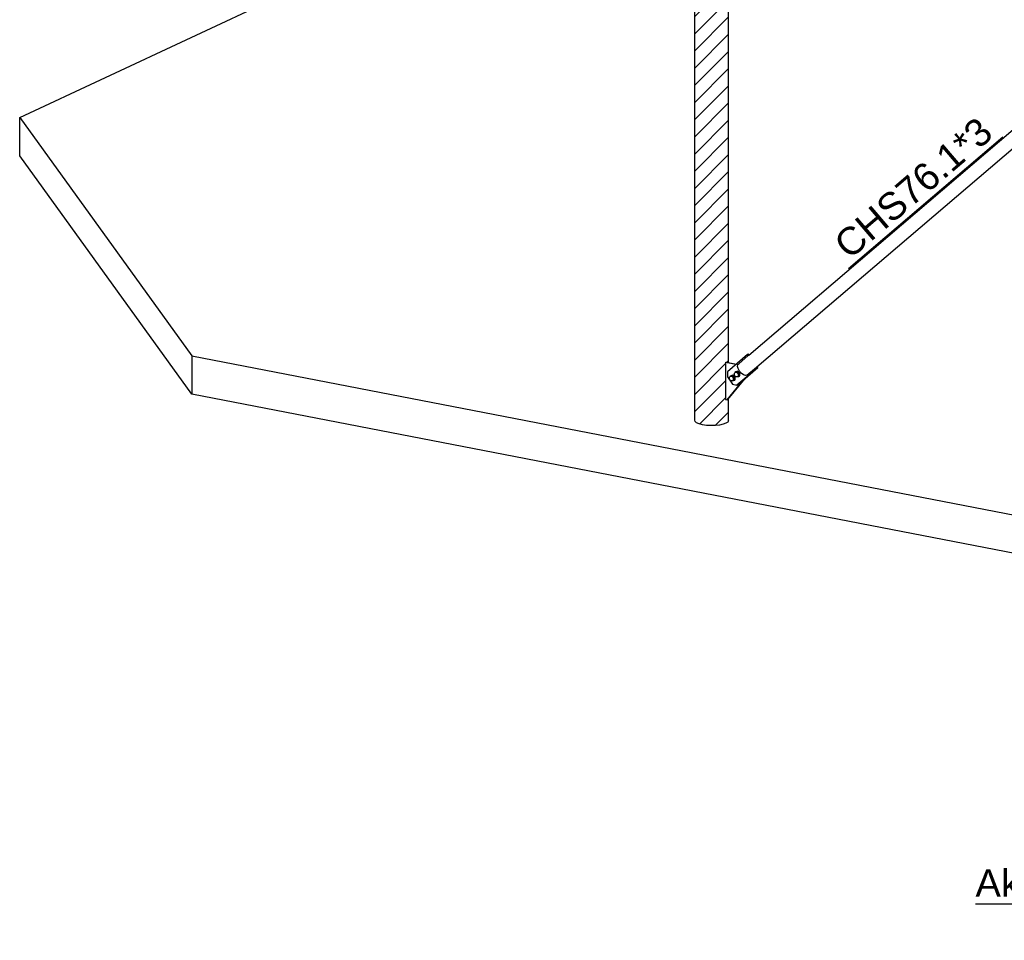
# Model space of a CAD drawing. Header units: millimetres. Extents: x 0 to 142951, y 0 to 27942.
# Tile 6 of 70: x 30978 to 36126, y 222 to 5036. Entities that reach past the tile are written whole.
import ezdxf

# ---------------------------------------------------------------- set-up
doc = ezdxf.new("R2010")
doc.units = ezdxf.units.MM
doc.styles.add('Arial', font='ARIAL.TTF', dxfattribs={"height": 0.2})

# ---------------------------------------------------------------- blocks, each defined once
blk = doc.blocks.new('Unknown-12 - 51816')
at = {"color": 5}
blk.add_line((35975.1, 412.5), (39978, 412.5), dxfattribs=at)
at = {"color": 5, "style": 'Arial'}
for s, height, p in [('Aksonometria - widok poniżej płyty lądowiska', 143.262, (35975.1, 450)), ('1:50', 143.26, (37781.8, 225))]:
    blk.add_text(s, height=height, dxfattribs=at).set_placement(p)
blk = doc.blocks.new('Part-65704 - 51816')
at = {"color": 7}
for p, q in [((34783.7, 5390.8), (34785.6, 5407.9)), ((34785.6, 5407.9), (34790.8, 5424.1)), ((34790.8, 5424.1), (34798.6, 5436.9)), ((34798.6, 5436.9), (34805.3, 5442.5)), ((34805.3, 5442.5), (34890.3, 5426)), ((34890.3, 5426), (34892.7, 5428)), ((34892.7, 5428), (34895.2, 5428.3)), ((34894.1, 5430.6), (36706.8, 5080)), ((34894.1, 5428.5), (34895.2, 5428.3)), ((34785.6, 5375.5), (34783.7, 5390.8)), ((34790.8, 5364.1), (34785.6, 5375.5)), ((34798.6, 5358.6), (34790.8, 5364.1)), ((38914.4, 4562.5), (34798.6, 5358.6)), ((37024.6, 5018.5), (38837.3, 4667.9)), ((38836.2, 4662.8), (38837.3, 4663.7)), ((38836.2, 4662.8), (38921.2, 4646.4)), ((38914.4, 4640.8), (38906.6, 4628)), ((38907.7, 4626.5), (38915, 4638.5)), ((38921.2, 4646.4), (38914.4, 4640.8)), ((38915, 4638.5), (38921.2, 4643.5)), ((38921.2, 4643.5), (38921.2, 4646.4)), ((38901.4, 4611.8), (38899.6, 4594.7)), ((38899.6, 4594.7), (38901.4, 4579.4)), ((38901.2, 4595.5), (38902.9, 4611.4)), ((38902.9, 4581.2), (38901.2, 4595.5)), ((38906.6, 4628), (38901.4, 4611.8)), ((38902.9, 4611.4), (38907.7, 4626.5)), ((38901.4, 4579.4), (38906.6, 4568.1)), ((38907.7, 4570.6), (38902.9, 4581.2)), ((38906.6, 4568.1), (38914.4, 4562.5)), ((38915, 4565.5), (38907.7, 4570.6)), ((38911.3, 4568.1), (38921.2, 4566.2)), ((38914.4, 4562.5), (38921.2, 4563.3)), ((38921.2, 4566.2), (38915, 4565.5)), ((38921.2, 4563.3), (38921.2, 4566.2))]:
    blk.add_line(p, q, dxfattribs=at)
blk = doc.blocks.new('Part-65726 - 51816')
at = {"color": 7}
for p, q in [((36645.7, 4867), (36695.8, 4909.7)), ((36691.7, 4905.8), (36689.7, 4896)), ((36689.7, 4896), (36692.3, 4883.9)), ((36695.8, 4909.7), (36691.7, 4905.8)), ((36692.1, 4894.8), (36693.9, 4903.8)), ((36694.5, 4883.6), (36692.1, 4894.8)), ((36693.9, 4903.8), (36697.5, 4907.3)), ((36697.5, 4907.3), (36695.8, 4909.7)), ((34789.7, 3282), (36646.7, 4868.1)), ((36645.7, 4867), (36646.8, 4868)), ((36688, 4806.9), (36738.1, 4849.6)), ((36692.3, 4883.9), (36699, 4871.3)), ((36700.7, 4872.1), (36694.5, 4883.6)), ((36699, 4871.3), (36708.9, 4860.2)), ((36709.8, 4861.9), (36700.7, 4872.1)), ((36708.9, 4860.2), (36720.4, 4852.3)), ((36720.4, 4854.6), (36709.8, 4861.9)), ((36730.9, 4851.3), (36720.4, 4854.6)), ((36720.4, 4852.3), (36731.8, 4848.8)), ((36736.4, 4852.1), (36730.9, 4851.3)), ((36731.8, 4848.8), (36738.1, 4849.6)), ((36738.1, 4849.6), (36736.4, 4852.1)), ((34833.1, 3220.3), (36690.1, 4806.3)), ((36688, 4806.9), (36689.6, 4807.1)), ((34737.5, 3237.2), (34787.6, 3279.9)), ((34787.6, 3279.9), (34789.7, 3282)), ((34731.5, 3223.4), (34733.4, 3233.2)), ((34734.1, 3211.3), (34731.5, 3223.4)), ((34733.4, 3233.2), (34737.5, 3237.2)), ((34740.8, 3198.8), (34734.1, 3211.3)), ((34750.7, 3187.7), (34740.8, 3198.8)), ((34779.8, 3177.1), (34829.9, 3219.8)), ((34829.9, 3219.8), (34833.1, 3220.3)), ((34762.2, 3179.8), (34750.7, 3187.7)), ((34773.6, 3176.2), (34762.2, 3179.8)), ((34779.8, 3177.1), (34773.6, 3176.2))]:
    blk.add_line(p, q, dxfattribs=at)
blk = doc.blocks.new('Part-79886 - 51816')
at = {"color": 7}
for p, q in [((34668.6, 3243.3), (34672.9, 3245.3)), ((34672.9, 3245.3), (34726.2, 3235)), ((34668.6, 3243.3), (34668.6, 3049.7)), ((34723.5, 3232.7), (34668.6, 3243.3)), ((34677, 3048.1), (34762.3, 3152.5)), ((34681.3, 3050.1), (34771.2, 3160.1)), ((34668.6, 3049.7), (34677, 3048.1)), ((34677, 3048.1), (34681.3, 3050.1))]:
    blk.add_line(p, q, dxfattribs=at)
blk = doc.blocks.new('Part-80263 - 51816')
at = {"color": 7}
for p, q in [((34784.1, 3284.5), (34679.1, 3194.8)), ((34788.4, 3286.5), (34784.1, 3284.5)), ((34787.4, 3279.8), (34784.1, 3284.5)), ((34790.9, 3283), (34788.4, 3286.5)), ((34679.1, 3194.8), (34678.1, 3168)), ((34833.2, 3214.7), (34728.2, 3125)), ((34732.5, 3127.1), (34837.5, 3216.8)), ((34833.2, 3214.7), (34829.7, 3219.7)), ((34837.5, 3216.8), (34833.2, 3214.7)), ((34837.5, 3216.8), (34834.3, 3221.3)), ((34678.1, 3168), (34704.4, 3130.7)), ((34704.4, 3130.7), (34728.2, 3125)), ((34728.2, 3125), (34732.5, 3127.1))]:
    blk.add_line(p, q, dxfattribs=at)
blk = doc.blocks.new('Part-73437 - 51816')
at = {"color": 7}
for p, q in [((30977.9, 4524.4), (33211.4, 5568.6)), ((30977.9, 4524.4), (31878.1, 3277.6)), ((30977.9, 4324.1), (30977.9, 4524.4)), ((31878.1, 3077.4), (30977.9, 4324.1)), ((31878.1, 3277.6), (43820.8, 967.7)), ((31878.1, 3277.6), (31878.1, 3077.4)), ((43820.8, 767.4), (31878.1, 3077.4))]:
    blk.add_line(p, q, dxfattribs=at)
blk = doc.blocks.new('Bolt-79887 - 51816')
at = {"color": 7}
for p, q in [((34721.9, 3194.1), (34716.5, 3191.6)), ((34716.5, 3191.6), (34727.8, 3192.3)), ((34720.1, 3193.3), (34721.2, 3195.1)), ((34721.2, 3195.1), (34727, 3197.4)), ((34721.2, 3195.1), (34722.9, 3195.8)), ((34721.9, 3194.1), (34733.3, 3194.8)), ((34722.9, 3195.8), (34728.6, 3198.1)), ((34727, 3197.4), (34733.5, 3195.8)), ((34727.8, 3192.3), (34733.3, 3194.8)), ((34727.8, 3192.3), (34735.8, 3181.1)), ((34735.2, 3196.6), (34728.6, 3198.1)), ((34733.3, 3194.8), (34741.2, 3183.6)), ((34733.5, 3195.8), (34739.1, 3190.8)), ((34740.7, 3191.6), (34735.2, 3196.6)), ((34688.3, 3158.5), (34691.8, 3170.5)), ((34696.2, 3147.3), (34688.3, 3158.5)), ((34697.2, 3173), (34691.8, 3170.5)), ((34691.8, 3170.5), (34703.1, 3171.2)), ((34695.4, 3172.2), (34696.5, 3173.9)), ((34707.6, 3148), (34696.2, 3147.3)), ((34696.5, 3173.9), (34702.3, 3176.3)), ((34696.5, 3173.9), (34698.1, 3174.7)), ((34697.2, 3173), (34708.5, 3173.7)), ((34698.1, 3174.7), (34703.9, 3177)), ((34702.3, 3176.3), (34708.8, 3174.7)), ((34703.1, 3171.2), (34708.5, 3173.7)), ((34703.1, 3171.2), (34711, 3160)), ((34710.5, 3175.5), (34703.9, 3177)), ((34707.9, 3147.3), (34705.4, 3147.9)), ((34711, 3160), (34707.6, 3148)), ((34707.6, 3148), (34713, 3150.5)), ((34713.6, 3149.6), (34707.9, 3147.3)), ((34708.5, 3173.7), (34716.4, 3162.5)), ((34708.8, 3174.7), (34714.3, 3169.7)), ((34716, 3170.5), (34710.5, 3175.5)), ((34716.4, 3162.5), (34711, 3160)), ((34713, 3179.6), (34716.5, 3191.6)), ((34720.9, 3168.4), (34713, 3179.6)), ((34713, 3150.5), (34716.4, 3162.5)), ((34717.1, 3155.2), (34713.6, 3149.6)), ((34713.6, 3149.6), (34715.3, 3150.4)), ((34714.3, 3169.7), (34717.4, 3162.6)), ((34715.3, 3150.4), (34718.8, 3156)), ((34719, 3163.3), (34716, 3170.5)), ((34717.4, 3162.6), (34717.1, 3155.2)), ((34718.8, 3156), (34719, 3163.3)), ((34732.3, 3169.1), (34720.9, 3168.4)), ((34732.6, 3168.4), (34730.1, 3169)), ((34735.8, 3181.1), (34732.3, 3169.1)), ((34732.3, 3169.1), (34737.7, 3171.7)), ((34738.4, 3170.7), (34732.6, 3168.4)), ((34741.2, 3183.6), (34735.8, 3181.1)), ((34737.7, 3171.7), (34741.2, 3183.6)), ((34741.8, 3176.3), (34738.4, 3170.7)), ((34738.4, 3170.7), (34740, 3171.5)), ((34739.1, 3190.8), (34742.1, 3183.7)), ((34740, 3171.5), (34743.5, 3177.1)), ((34743.7, 3184.4), (34740.7, 3191.6)), ((34742.1, 3183.7), (34741.8, 3176.3)), ((34743.5, 3177.1), (34743.7, 3184.4))]:
    blk.add_line(p, q, dxfattribs=at)
blk = doc.blocks.new('Mark-67736 - 51816')
at = {"color": 136}
blk.add_line((35312.2, 3734.9), (36118.9, 4423.8), dxfattribs=at)
at = {"color": 30, "style": 'Arial'}
blk.add_text('CHS76.1*3', height=143.26, rotation=40.5024, dxfattribs=at).set_placement((35315.6, 3777.2))

msp = doc.modelspace()

# ---------------------------------------------------------------- hatches: boundary and pattern name
h = msp.add_hatch()
h.set_pattern_fill('ANSI31', color=96, scale=20, style=0)
h.paths.add_polyline_path([(34543.2, 5371.4), (34530.2, 5374.7), (34524.8, 5376.1), (34523.8, 5376.4), (34523.2, 5376.6), (34519.7, 5378.2), (34516.9, 5379.3), (34509.3, 5382.6), (34509.1, 5382.8), (34507.2, 5384.4), (34507.2, 2941.5), (34509.1, 2934.6), (34516.9, 2928), (34530.2, 2922.3), (34547.9, 2917.8), (34568.9, 2914.8), (34591.7, 2913.5), (34614.8, 2914.1), (34636.7, 2916.5), (34655.7, 2920.5), (34670.7, 2925.8), (34680.6, 2932.1), (34684.8, 2939), (34684.8, 3054.3), (34681.3, 3050.1), (34680.6, 3049.8), (34677, 3048.1), (34671, 3049.2), (34670.6, 3049.3), (34668.6, 3049.7), (34668.6, 3243.3), (34670.6, 3244.3), (34670.7, 3244.3), (34672.9, 3245.3), (34680.6, 3243.8), (34684.8, 3243), (34684.8, 5375.3), (34680.6, 5376.1), (34677.3, 5376.8), (34673.7, 5377.1), (34670.6, 5377), (34670, 5377), (34666.9, 5376.3), (34661.5, 5374.4), (34655.7, 5373.2), (34640.6, 5370), (34637.3, 5369.7), (34619.3, 5367.7), (34616.6, 5367.4), (34614.8, 5367.4), (34607.5, 5367.2), (34599.6, 5367), (34591.3, 5366.8), (34568.9, 5368), (34566.3, 5368.2), (34547.9, 5370.8)])

# ---------------------------------------------------------------- linework, layer by layer
at = {"color": 96}
for p, q in [((34507.2, 2941.5), (34507.2, 5384.4)), ((34684.8, 3243), (34684.8, 5375.3)), ((34684.8, 2939), (34684.8, 3054.3)), ((34509.1, 2934.6), (34507.2, 2941.5)), ((34684.8, 2939), (34680.6, 2932.1)), ((34516.9, 2928), (34509.1, 2934.6)), ((34530.2, 2922.3), (34516.9, 2928)), ((34547.9, 2917.8), (34530.2, 2922.3)), ((34568.9, 2914.8), (34547.9, 2917.8)), ((34591.7, 2913.5), (34568.9, 2914.8)), ((34614.8, 2914.1), (34591.7, 2913.5)), ((34636.7, 2916.5), (34614.8, 2914.1)), ((34655.7, 2920.5), (34636.7, 2916.5)), ((34670.7, 2925.8), (34655.7, 2920.5)), ((34680.6, 2932.1), (34670.7, 2925.8))]:
    msp.add_line(p, q, dxfattribs=at)

# ---------------------------------------------------------------- block references
for name in ['Part-73437 - 51816', 'Part-65704 - 51816', 'Part-65726 - 51816', 'Mark-67736 - 51816', 'Part-79886 - 51816', 'Part-80263 - 51816', 'Bolt-79887 - 51816', 'Unknown-12 - 51816']:
    msp.add_blockref(name, (0, 0))

doc.saveas('drawing.dxf')
